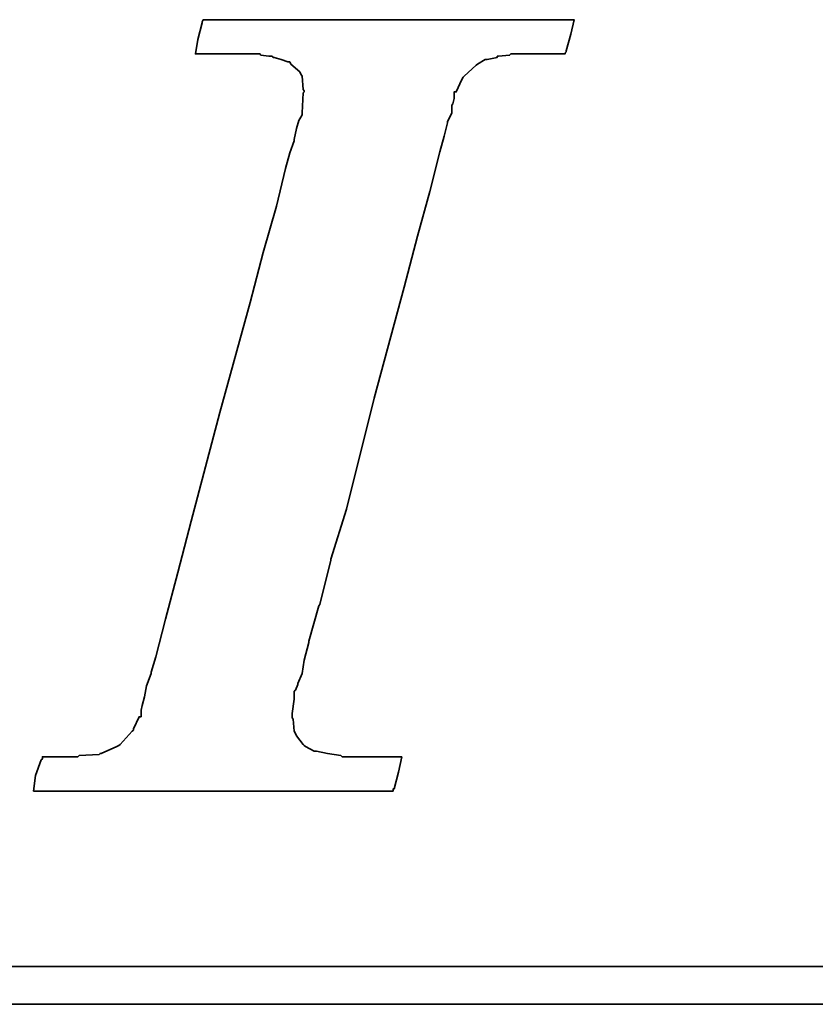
# Model space of a CAD drawing. Header units: inches. Extents: x -12 to 1371, y -333 to 183.
# Tile 31 of 48: x 172.95 to 175.39, y 124.16 to 127.18. Entities that reach past the tile are written whole.
import ezdxf

# ---------------------------------------------------------------- set-up
doc = ezdxf.new("R2010")
doc.units = ezdxf.units.IN
doc.header["$LTSCALE"] = 0.1
doc.layers.add('DIM', color=4, linetype='Continuous')
doc.layers.add('layer 1', color=7, linetype='Continuous')

# ---------------------------------------------------------------- blocks, each defined once
blk = doc.blocks.new('TBI MOTION logo(完整正式版)')
at = {"layer": 'layer 1', "color": 22, "lineweight": 35}
for points, knots in [([(-40.59125, -7.94375), (-40.59125, -7.94375), (-40.97375, -7.94375), (-40.97375, -7.94375), (-40.97375, -7.94375), (-40.97375, -7.94375), (-41.38125, -7.94375), (-41.38125, -7.94375), (-41.38125, -7.94375), (-41.38125, -7.94375), (-41.54875, -7.94375), (-41.54875, -7.94375), (-41.54875, -7.94375), (-41.54875, -7.94375), (-41.59875, -7.94375), (-41.59875, -7.94375), (-41.59875, -7.94375), (-41.59875, -7.94375), (-41.88375, -7.94375), (-41.88375, -7.94375), (-41.88375, -7.94375), (-41.88375, -7.94375), (-41.90875, -7.91875), (-41.90875, -7.91875), (-41.90875, -7.91875), (-41.90875, -7.91875), (-42.19875, -7.87125), (-42.19875, -7.87125), (-42.19875, -7.87125), (-42.19875, -7.87125), (-42.43875, -7.82375), (-42.43875, -7.82375), (-42.43875, -7.82375), (-42.43875, -7.82375), (-42.45875, -7.82375), (-42.45875, -7.82375), (-42.45875, -7.82375), (-42.45875, -7.82375), (-42.48625, -7.82375), (-42.48625, -7.82375), (-42.48625, -7.82375), (-42.48625, -7.82375), (-42.67625, -7.72375), (-42.67625, -7.72375), (-42.67625, -7.72375), (-42.67625, -7.72375), (-42.70125, -7.70375), (-42.70125, -7.70375), (-42.70125, -7.70375), (-42.70125, -7.70375), (-42.72375, -7.67875), (-42.72375, -7.67875), (-42.72375, -7.67875), (-42.72375, -7.67875), (-42.86875, -7.48875), (-42.86875, -7.48875), (-42.86875, -7.48875), (-42.86875, -7.48875), (-42.89375, -7.43875), (-42.89375, -7.43875), (-42.89375, -7.43875), (-42.89375, -7.43875), (-42.91875, -7.38875), (-42.91875, -7.38875), (-42.91875, -7.38875), (-42.91875, -7.38875), (-42.93875, -7.12875), (-42.93875, -7.12875), (-42.93875, -7.12875), (-42.93875, -7.12875), (-42.96375, -7.10375), (-42.96375, -7.10375), (-42.96375, -7.10375), (-42.96375, -7.10375), (-42.96375, -7.05375), (-42.96375, -7.05375), (-42.96375, -7.05375), (-42.96375, -7.05375), (-42.96375, -7.00875), (-42.96375, -7.00875), (-42.96375, -7.00875), (-42.96375, -7.00875), (-42.91875, -6.69625), (-42.91875, -6.69625), (-42.91875, -6.69625), (-42.91875, -6.69625), (-42.91875, -6.62375), (-42.91875, -6.62375), (-42.91875, -6.62375), (-42.91875, -6.62375), (-42.91875, -6.59625), (-42.91875, -6.59625), (-42.91875, -6.59625), (-42.91875, -6.59625), (-42.91875, -6.57375), (-42.91875, -6.57375), (-42.91875, -6.57375), (-42.91875, -6.57375), (-42.91875, -6.52875), (-42.91875, -6.52875), (-42.91875, -6.52875), (-42.91875, -6.52875), (-42.89375, -6.50375), (-42.89375, -6.50375), (-42.89375, -6.50375), (-42.89375, -6.50375), (-42.84375, -6.38375), (-42.84375, -6.38375), (-42.84375, -6.38375), (-42.84375, -6.38375), (-42.84375, -6.35875), (-42.84375, -6.35875), (-42.84375, -6.35875), (-42.84375, -6.35875), (-42.74625, -6.14375), (-42.74625, -6.14375), (-42.74625, -6.14375), (-42.74625, -6.14375), (-42.70125, -5.85375), (-42.70125, -5.85375), (-42.70125, -5.85375), (-42.70125, -5.85375), (-42.60375, -5.47125), (-42.60375, -5.47125), (-42.60375, -5.47125), (-42.60375, -5.47125), (-42.60375, -5.44875), (-42.60375, -5.44875), (-42.60375, -5.44875), (-42.60375, -5.44875), (-42.38875, -4.67875), (-42.38875, -4.67875), (-42.38875, -4.67875), (-42.38875, -4.67875), (-42.36375, -4.65375), (-42.36375, -4.65375), (-42.36375, -4.65375), (-42.36375, -4.65375), (-42.12375, -3.69625), (-42.12375, -3.69625), (-42.12375, -3.69625), (-42.12375, -3.69625), (-42.12375, -3.67374), (-42.12375, -3.67374), (-42.12375, -3.67374), (-42.12375, -3.67374), (-41.78875, -2.59374), (-41.78875, -2.59374), (-41.78875, -2.59374), (-41.78875, -2.59374), (-41.18875, -0.19375), (-41.18875, -0.19375), (-41.18875, -0.19375), (-41.18875, -0.19375), (-40.54375, 2.20624), (-40.54375, 2.20624), (-40.54375, 2.20624), (-40.54375, 2.20624), (-40.25375, 3.30875), (-40.25375, 3.30875), (-40.25375, 3.30875), (-40.25375, 3.30875), (-39.98875, 4.27125), (-39.98875, 4.27125), (-39.98875, 4.27125), (-39.98875, 4.27125), (-39.77375, 5.13125), (-39.77375, 5.13125), (-39.77375, 5.13125), (-39.77375, 5.13125), (-39.67875, 5.47125), (-39.67875, 5.47125), (-39.67875, 5.47125), (-39.67875, 5.47125), (-39.60375, 5.75625), (-39.60375, 5.75625), (-39.60375, 5.75625), (-39.60375, 5.75625), (-39.60375, 5.78125), (-39.60375, 5.78125), (-39.60375, 5.78125), (-39.60375, 5.78125), (-39.50875, 5.97125), (-39.50875, 5.97125), (-39.50875, 5.97125), (-39.50875, 5.97125), (-39.50875, 6.13875), (-39.50875, 6.13875), (-39.50875, 6.13875), (-39.50875, 6.13875), (-39.48625, 6.16625), (-39.48625, 6.16625), (-39.48625, 6.16625), (-39.48625, 6.16625), (-39.46125, 6.28625), (-39.46125, 6.28625), (-39.46125, 6.28625), (-39.46125, 6.28625), (-39.46125, 6.42625), (-39.46125, 6.42625), (-39.46125, 6.42625), (-39.46125, 6.42625), (-39.41375, 6.42625), (-39.41375, 6.42625), (-39.41375, 6.42625), (-39.41375, 6.42625), (-39.29375, 6.69125), (-39.29375, 6.69125), (-39.29375, 6.69125), (-39.29375, 6.69125), (-39.26875, 6.74125), (-39.26875, 6.74125), (-39.26875, 6.74125), (-39.26875, 6.74125), (-39.24375, 6.76625), (-39.24375, 6.76625), (-39.24375, 6.76625), (-39.24375, 6.76625), (-38.98375, 7.00624), (-38.98375, 7.00624), (-38.98375, 7.00624), (-38.98375, 7.00624), (-38.95625, 7.02624), (-38.95625, 7.02624), (-38.95625, 7.02624), (-38.95625, 7.02624), (-38.78875, 7.12624), (-38.78875, 7.12624), (-38.78875, 7.12624), (-38.78875, 7.12624), (-38.76375, 7.12624), (-38.76375, 7.12624), (-38.76375, 7.12624), (-38.76375, 7.12624), (-38.74375, 7.12624), (-38.74375, 7.12624), (-38.74375, 7.12624), (-38.74375, 7.12624), (-38.52875, 7.17125), (-38.52875, 7.17125), (-38.52875, 7.17125), (-38.52875, 7.17125), (-38.52875, 7.19624), (-38.52875, 7.19624), (-38.52875, 7.19624), (-38.52875, 7.19624), (-38.50375, 7.19624), (-38.50375, 7.19624), (-38.50375, 7.19624), (-38.50375, 7.19624), (-38.26125, 7.21875), (-38.26125, 7.21875), (-38.26125, 7.21875), (-38.26125, 7.21875), (-38.23875, 7.24624), (-38.23875, 7.24624), (-38.23875, 7.24624), (-38.23875, 7.24624), (-38.21625, 7.24624), (-38.21625, 7.24624), (-38.21625, 7.24624), (-38.21625, 7.24624), (-38.18875, 7.24624), (-38.18875, 7.24624), (-38.18875, 7.24624), (-38.18875, 7.24624), (-37.90375, 7.24624), (-37.90375, 7.24624), (-37.90375, 7.24624), (-37.90375, 7.24624), (-37.85375, 7.24624), (-37.85375, 7.24624), (-37.85375, 7.24624), (-37.85375, 7.24624), (-37.75875, 7.24624), (-37.75875, 7.24624), (-37.75875, 7.24624), (-37.75875, 7.24624), (-37.42375, 7.24624), (-37.42375, 7.24624), (-37.42375, 7.24624), (-37.42375, 7.24624), (-37.08875, 7.24624), (-37.08875, 7.24624), (-37.08875, 7.24624), (-37.08875, 7.24624), (-37.06375, 7.24624), (-37.06375, 7.24624), (-37.06375, 7.24624), (-37.06375, 7.24624), (-37.06375, 7.26624), (-37.06375, 7.26624), (-37.06375, 7.26624), (-37.06375, 7.26624), (-37.03875, 7.29125), (-37.03875, 7.29125), (-37.03875, 7.29125), (-37.03875, 7.29125), (-37.03875, 7.31625), (-37.03875, 7.31625), (-37.03875, 7.31625), (-37.03875, 7.31625), (-36.94125, 7.67625), (-36.94125, 7.67625), (-36.94125, 7.67625), (-36.94125, 7.67625), (-36.86875, 7.98625), (-36.86875, 7.98625), (-36.86875, 7.98625), (-36.86875, 7.98625), (-36.98875, 7.98625), (-36.98875, 7.98625), (-36.98875, 7.98625), (-36.98875, 7.98625), (-37.42375, 7.98625), (-37.42375, 7.98625), (-37.42375, 7.98625), (-37.42375, 7.98625), (-37.94875, 7.98625), (-37.94875, 7.98625), (-37.94875, 7.98625), (-37.94875, 7.98625), (-38.57375, 7.98625), (-38.57375, 7.98625), (-38.57375, 7.98625), (-38.57375, 7.98625), (-39.29375, 7.98625), (-39.29375, 7.98625), (-39.29375, 7.98625), (-39.29375, 7.98625), (-40.82875, 7.98625), (-40.82875, 7.98625), (-40.82875, 7.98625), (-40.82875, 7.98625), (-42.36375, 7.98625), (-42.36375, 7.98625), (-42.36375, 7.98625), (-42.36375, 7.98625), (-43.08375, 7.98625), (-43.08375, 7.98625), (-43.08375, 7.98625), (-43.08375, 7.98625), (-43.70875, 7.98625), (-43.70875, 7.98625), (-43.70875, 7.98625), (-43.70875, 7.98625), (-44.23375, 7.98625), (-44.23375, 7.98625), (-44.23375, 7.98625), (-44.23375, 7.98625), (-44.66875, 7.98625), (-44.66875, 7.98625), (-44.66875, 7.98625), (-44.66875, 7.98625), (-44.88375, 7.98625), (-44.88375, 7.98625), (-44.88375, 7.98625), (-44.88375, 7.98625), (-44.90875, 7.94125), (-44.90875, 7.94125), (-44.90875, 7.94125), (-44.90875, 7.94125), (-44.90875, 7.91625), (-44.90875, 7.91625), (-44.90875, 7.91625), (-44.90875, 7.91625), (-45.00375, 7.55625), (-45.00375, 7.55625), (-45.00375, 7.55625), (-45.00375, 7.55625), (-45.05375, 7.24624), (-45.05375, 7.24624), (-45.05375, 7.24624), (-45.05375, 7.24624), (-44.61875, 7.24624), (-44.61875, 7.24624), (-44.61875, 7.24624), (-44.61875, 7.24624), (-44.11375, 7.24624), (-44.11375, 7.24624), (-44.11375, 7.24624), (-44.11375, 7.24624), (-43.99375, 7.24624), (-43.99375, 7.24624), (-43.99375, 7.24624), (-43.99375, 7.24624), (-43.94625, 7.24624), (-43.94625, 7.24624), (-43.94625, 7.24624), (-43.94625, 7.24624), (-43.92374, 7.24624), (-43.92374, 7.24624), (-43.92374, 7.24624), (-43.92374, 7.24624), (-43.65875, 7.24624), (-43.65875, 7.24624), (-43.65875, 7.24624), (-43.65875, 7.24624), (-43.63875, 7.21875), (-43.63875, 7.21875), (-43.63875, 7.21875), (-43.63875, 7.21875), (-43.46875, 7.19624), (-43.46875, 7.19624), (-43.46875, 7.19624), (-43.46875, 7.19624), (-43.39875, 7.19624), (-43.39875, 7.19624), (-43.39875, 7.19624), (-43.39875, 7.19624), (-43.37125, 7.17125), (-43.37125, 7.17125), (-43.37125, 7.17125), (-43.37125, 7.17125), (-43.34875, 7.17125), (-43.34875, 7.17125), (-43.34875, 7.17125), (-43.34875, 7.17125), (-43.20375, 7.12624), (-43.20375, 7.12624), (-43.20375, 7.12624), (-43.20375, 7.12624), (-43.05875, 7.07624), (-43.05875, 7.07624), (-43.05875, 7.07624), (-43.05875, 7.07624), (-43.01375, 7.07624), (-43.01375, 7.07624), (-43.01375, 7.07624), (-43.01375, 7.07624), (-42.98875, 7.02624), (-42.98875, 7.02624), (-42.98875, 7.02624), (-42.98875, 7.02624), (-42.79875, 6.86125), (-42.79875, 6.86125), (-42.79875, 6.86125), (-42.79875, 6.86125), (-42.77375, 6.81125), (-42.77375, 6.81125), (-42.77375, 6.81125), (-42.77375, 6.81125), (-42.74625, 6.76625), (-42.74625, 6.76625), (-42.74625, 6.76625), (-42.74625, 6.76625), (-42.72375, 6.47625), (-42.72375, 6.47625), (-42.72375, 6.47625), (-42.72375, 6.47625), (-42.70125, 6.45124), (-42.70125, 6.45124), (-42.70125, 6.45124), (-42.70125, 6.45124), (-42.70125, 6.42625), (-42.70125, 6.42625), (-42.70125, 6.42625), (-42.70125, 6.42625), (-42.72375, 6.40625), (-42.72375, 6.40625), (-42.72375, 6.40625), (-42.72375, 6.40625), (-42.74625, 5.97125), (-42.74625, 5.97125), (-42.74625, 5.97125), (-42.74625, 5.97125), (-42.74625, 5.94625), (-42.74625, 5.94625), (-42.74625, 5.94625), (-42.74625, 5.94625), (-42.74625, 5.92625), (-42.74625, 5.92625), (-42.74625, 5.92625), (-42.74625, 5.92625), (-42.77375, 5.87625), (-42.77375, 5.87625), (-42.77375, 5.87625), (-42.77375, 5.87625), (-42.81875, 5.80625), (-42.81875, 5.80625), (-42.81875, 5.80625), (-42.81875, 5.80625), (-42.86875, 5.63625), (-42.86875, 5.63625), (-42.86875, 5.63625), (-42.86875, 5.63625), (-42.91875, 5.39625), (-42.91875, 5.39625), (-42.91875, 5.39625), (-42.91875, 5.39625), (-42.91875, 5.37124), (-42.91875, 5.37124), (-42.91875, 5.37124), (-42.91875, 5.37124), (-43.01375, 5.10874), (-43.01375, 5.10874), (-43.01375, 5.10874), (-43.01375, 5.10874), (-43.10875, 4.77124), (-43.10875, 4.77124), (-43.10875, 4.77124), (-43.10875, 4.77124), (-43.29875, 3.95625), (-43.29875, 3.95625), (-43.29875, 3.95625), (-43.29875, 3.95625), (-43.58875, 2.95125), (-43.58875, 2.95125), (-43.58875, 2.95125), (-43.58875, 2.95125), (-43.87375, 1.87125), (-43.87375, 1.87125), (-43.87375, 1.87125), (-43.87375, 1.87125), (-44.52625, -0.50374), (-44.52625, -0.50374), (-44.52625, -0.50374), (-44.52625, -0.50374), (-45.14875, -2.85375), (-45.14875, -2.85375), (-45.14875, -2.85375), (-45.14875, -2.85375), (-45.43375, -3.95875), (-45.43375, -3.95875), (-45.43375, -3.95875), (-45.43375, -3.95875), (-45.69875, -4.96875), (-45.69875, -4.96875), (-45.69875, -4.96875), (-45.69875, -4.96875), (-45.91375, -5.78375), (-45.91375, -5.78375), (-45.91375, -5.78375), (-45.91375, -5.78375), (-46.01375, -6.11875), (-46.01375, -6.11875), (-46.01375, -6.11875), (-46.01375, -6.11875), (-46.01375, -6.14375), (-46.01375, -6.14375), (-46.01375, -6.14375), (-46.01375, -6.14375), (-46.10875, -6.40875), (-46.10875, -6.40875), (-46.10875, -6.40875), (-46.10875, -6.40875), (-46.15375, -6.64875), (-46.15375, -6.64875), (-46.15375, -6.64875), (-46.15375, -6.64875), (-46.20375, -6.83875), (-46.20375, -6.83875), (-46.20375, -6.83875), (-46.20375, -6.83875), (-46.22875, -6.93375), (-46.22875, -6.93375), (-46.22875, -6.93375), (-46.22875, -6.93375), (-46.22875, -7.07875), (-46.22875, -7.07875), (-46.22875, -7.07875), (-46.22875, -7.07875), (-46.27375, -7.07875), (-46.27375, -7.07875), (-46.27375, -7.07875), (-46.27375, -7.07875), (-46.39375, -7.34375), (-46.39375, -7.34375), (-46.39375, -7.34375), (-46.39375, -7.34375), (-46.39375, -7.36875), (-46.39375, -7.36875), (-46.39375, -7.36875), (-46.39375, -7.36875), (-46.42125, -7.38875), (-46.42125, -7.38875), (-46.42125, -7.38875), (-46.42125, -7.38875), (-46.68375, -7.67875), (-46.68375, -7.67875), (-46.68375, -7.67875), (-46.68375, -7.67875), (-46.70875, -7.70375), (-46.70875, -7.70375), (-46.70875, -7.70375), (-46.70875, -7.70375), (-46.75375, -7.72375), (-46.75375, -7.72375), (-46.75375, -7.72375), (-46.75375, -7.72375), (-47.08875, -7.87125), (-47.08875, -7.87125), (-47.08875, -7.87125), (-47.08875, -7.87125), (-47.11625, -7.87125), (-47.11625, -7.87125), (-47.11625, -7.87125), (-47.11625, -7.87125), (-47.13875, -7.89375), (-47.13875, -7.89375), (-47.13875, -7.89375), (-47.13875, -7.89375), (-47.56875, -7.91875), (-47.56875, -7.91875), (-47.56875, -7.91875), (-47.56875, -7.91875), (-47.59625, -7.94375), (-47.59625, -7.94375), (-47.59625, -7.94375), (-47.59625, -7.94375), (-47.64375, -7.94375), (-47.64375, -7.94375), (-47.64375, -7.94375), (-47.64375, -7.94375), (-47.73625, -7.94375), (-47.73625, -7.94375), (-47.73625, -7.94375), (-47.73625, -7.94375), (-48.07375, -7.94375), (-48.07375, -7.94375), (-48.07375, -7.94375), (-48.07375, -7.94375), (-48.36125, -7.94375), (-48.36125, -7.94375), (-48.36125, -7.94375), (-48.36125, -7.94375), (-48.36125, -7.96625), (-48.36125, -7.96625), (-48.36125, -7.96625), (-48.36125, -7.96625), (-48.36125, -7.99125), (-48.36125, -7.99125), (-48.36125, -7.99125), (-48.36125, -7.99125), (-48.38875, -8.01375), (-48.38875, -8.01375), (-48.38875, -8.01375), (-48.38875, -8.01375), (-48.50875, -8.34875), (-48.50875, -8.34875), (-48.50875, -8.34875), (-48.50875, -8.34875), (-48.55375, -8.68625), (-48.55375, -8.68625), (-48.55375, -8.68625), (-48.55375, -8.68625), (-48.45875, -8.68625), (-48.45875, -8.68625), (-48.45875, -8.68625), (-48.45875, -8.68625), (-48.07375, -8.68625), (-48.07375, -8.68625), (-48.07375, -8.68625), (-48.07375, -8.68625), (-47.52375, -8.68625), (-47.52375, -8.68625), (-47.52375, -8.68625), (-47.52375, -8.68625), (-46.92375, -8.68625), (-46.92375, -8.68625), (-46.92375, -8.68625), (-46.92375, -8.68625), (-46.25375, -8.68625), (-46.25375, -8.68625), (-46.25375, -8.68625), (-46.25375, -8.68625), (-46.20375, -8.68625), (-46.20375, -8.68625), (-46.20375, -8.68625), (-46.20375, -8.68625), (-44.71375, -8.68625), (-44.71375, -8.68625), (-44.71375, -8.68625), (-44.71375, -8.68625), (-43.22875, -8.68625), (-43.22875, -8.68625), (-43.22875, -8.68625), (-43.22875, -8.68625), (-42.55875, -8.68625), (-42.55875, -8.68625), (-42.55875, -8.68625), (-42.55875, -8.68625), (-42.50875, -8.68625), (-42.50875, -8.68625), (-42.50875, -8.68625), (-42.50875, -8.68625), (-41.93375, -8.68625), (-41.93375, -8.68625), (-41.93375, -8.68625), (-41.93375, -8.68625), (-41.38125, -8.68625), (-41.38125, -8.68625), (-41.38125, -8.68625), (-41.38125, -8.68625), (-40.97375, -8.68625), (-40.97375, -8.68625), (-40.97375, -8.68625), (-40.97375, -8.68625), (-40.78125, -8.68625), (-40.78125, -8.68625), (-40.78125, -8.68625), (-40.78125, -8.68625), (-40.78125, -8.63875), (-40.78125, -8.63875), (-40.78125, -8.63875), (-40.78125, -8.63875), (-40.75875, -8.63875), (-40.75875, -8.63875), (-40.75875, -8.63875), (-40.75875, -8.63875), (-40.66375, -8.27875), (-40.66375, -8.27875), (-40.66375, -8.27875), (-40.66375, -8.27875), (-40.59125, -7.94375), (-40.59125, -7.94375)], [0, 0, 0, 0, 0.00558659, 0.00558659, 0.00558659, 0.00558659, 0.01117318, 0.01117318, 0.01117318, 0.01117318, 0.01675978, 0.01675978, 0.01675978, 0.01675978, 0.02234637, 0.02234637, 0.02234637, 0.02234637, 0.02793296, 0.02793296, 0.02793296, 0.02793296, 0.03351955, 0.03351955, 0.03351955, 0.03351955, 0.03910615, 0.03910615, 0.03910615, 0.03910615, 0.04469274, 0.04469274, 0.04469274, 0.04469274, 0.05027933, 0.05027933, 0.05027933, 0.05027933, 0.05586592, 0.05586592, 0.05586592, 0.05586592, 0.06145251, 0.06145251, 0.06145251, 0.06145251, 0.06703911, 0.06703911, 0.06703911, 0.06703911, 0.0726257, 0.0726257, 0.0726257, 0.0726257, 0.07821229, 0.07821229, 0.07821229, 0.07821229, 0.08379888, 0.08379888, 0.08379888, 0.08379888, 0.08938547, 0.08938547, 0.08938547, 0.08938547, 0.09497207, 0.09497207, 0.09497207, 0.09497207, 0.10055866, 0.10055866, 0.10055866, 0.10055866, 0.10614525, 0.10614525, 0.10614525, 0.10614525, 0.11173184, 0.11173184, 0.11173184, 0.11173184, 0.11731844, 0.11731844, 0.11731844, 0.11731844, 0.12290503, 0.12290503, 0.12290503, 0.12290503, 0.12849162, 0.12849162, 0.12849162, 0.12849162, 0.13407821, 0.13407821, 0.13407821, 0.13407821, 0.1396648, 0.1396648, 0.1396648, 0.1396648, 0.1452514, 0.1452514, 0.1452514, 0.1452514, 0.15083799, 0.15083799, 0.15083799, 0.15083799, 0.15642458, 0.15642458, 0.15642458, 0.15642458, 0.16201117, 0.16201117, 0.16201117, 0.16201117, 0.16759777, 0.16759777, 0.16759777, 0.16759777, 0.17318436, 0.17318436, 0.17318436, 0.17318436, 0.17877095, 0.17877095, 0.17877095, 0.17877095, 0.18435754, 0.18435754, 0.18435754, 0.18435754, 0.18994413, 0.18994413, 0.18994413, 0.18994413, 0.19553073, 0.19553073, 0.19553073, 0.19553073, 0.20111732, 0.20111732, 0.20111732, 0.20111732, 0.20670391, 0.20670391, 0.20670391, 0.20670391, 0.2122905, 0.2122905, 0.2122905, 0.2122905, 0.21787709, 0.21787709, 0.21787709, 0.21787709, 0.22346369, 0.22346369, 0.22346369, 0.22346369, 0.22905028, 0.22905028, 0.22905028, 0.22905028, 0.23463687, 0.23463687, 0.23463687, 0.23463687, 0.24022346, 0.24022346, 0.24022346, 0.24022346, 0.24581006, 0.24581006, 0.24581006, 0.24581006, 0.25139665, 0.25139665, 0.25139665, 0.25139665, 0.25698324, 0.25698324, 0.25698324, 0.25698324, 0.26256983, 0.26256983, 0.26256983, 0.26256983, 0.26815642, 0.26815642, 0.26815642, 0.26815642, 0.27374302, 0.27374302, 0.27374302, 0.27374302, 0.27932961, 0.27932961, 0.27932961, 0.27932961, 0.2849162, 0.2849162, 0.2849162, 0.2849162, 0.29050279, 0.29050279, 0.29050279, 0.29050279, 0.29608939, 0.29608939, 0.29608939, 0.29608939, 0.30167598, 0.30167598, 0.30167598, 0.30167598, 0.30726257, 0.30726257, 0.30726257, 0.30726257, 0.31284916, 0.31284916, 0.31284916, 0.31284916, 0.31843575, 0.31843575, 0.31843575, 0.31843575, 0.32402235, 0.32402235, 0.32402235, 0.32402235, 0.32960894, 0.32960894, 0.32960894, 0.32960894, 0.33519553, 0.33519553, 0.33519553, 0.33519553, 0.34078212, 0.34078212, 0.34078212, 0.34078212, 0.34636872, 0.34636872, 0.34636872, 0.34636872, 0.35195531, 0.35195531, 0.35195531, 0.35195531, 0.3575419, 0.3575419, 0.3575419, 0.3575419, 0.36312849, 0.36312849, 0.36312849, 0.36312849, 0.36871508, 0.36871508, 0.36871508, 0.36871508, 0.37430168, 0.37430168, 0.37430168, 0.37430168, 0.37988827, 0.37988827, 0.37988827, 0.37988827, 0.38547486, 0.38547486, 0.38547486, 0.38547486, 0.39106145, 0.39106145, 0.39106145, 0.39106145, 0.39664804, 0.39664804, 0.39664804, 0.39664804, 0.40223464, 0.40223464, 0.40223464, 0.40223464, 0.40782123, 0.40782123, 0.40782123, 0.40782123, 0.41340782, 0.41340782, 0.41340782, 0.41340782, 0.41899441, 0.41899441, 0.41899441, 0.41899441, 0.42458101, 0.42458101, 0.42458101, 0.42458101, 0.4301676, 0.4301676, 0.4301676, 0.4301676, 0.43575419, 0.43575419, 0.43575419, 0.43575419, 0.44134078, 0.44134078, 0.44134078, 0.44134078, 0.44692737, 0.44692737, 0.44692737, 0.44692737, 0.45251397, 0.45251397, 0.45251397, 0.45251397, 0.45810056, 0.45810056, 0.45810056, 0.45810056, 0.46368715, 0.46368715, 0.46368715, 0.46368715, 0.46927374, 0.46927374, 0.46927374, 0.46927374, 0.47486034, 0.47486034, 0.47486034, 0.47486034, 0.48044693, 0.48044693, 0.48044693, 0.48044693, 0.48603352, 0.48603352, 0.48603352, 0.48603352, 0.49162011, 0.49162011, 0.49162011, 0.49162011, 0.4972067, 0.4972067, 0.4972067, 0.4972067, 0.5027933, 0.5027933, 0.5027933, 0.5027933, 0.50837989, 0.50837989, 0.50837989, 0.50837989, 0.51396648, 0.51396648, 0.51396648, 0.51396648, 0.51955307, 0.51955307, 0.51955307, 0.51955307, 0.52513966, 0.52513966, 0.52513966, 0.52513966, 0.53072626, 0.53072626, 0.53072626, 0.53072626, 0.53631285, 0.53631285, 0.53631285, 0.53631285, 0.54189944, 0.54189944, 0.54189944, 0.54189944, 0.54748603, 0.54748603, 0.54748603, 0.54748603, 0.55307263, 0.55307263, 0.55307263, 0.55307263, 0.55865922, 0.55865922, 0.55865922, 0.55865922, 0.56424581, 0.56424581, 0.56424581, 0.56424581, 0.5698324, 0.5698324, 0.5698324, 0.5698324, 0.57541899, 0.57541899, 0.57541899, 0.57541899, 0.58100559, 0.58100559, 0.58100559, 0.58100559, 0.58659218, 0.58659218, 0.58659218, 0.58659218, 0.59217877, 0.59217877, 0.59217877, 0.59217877, 0.59776536, 0.59776536, 0.59776536, 0.59776536, 0.60335196, 0.60335196, 0.60335196, 0.60335196, 0.60893855, 0.60893855, 0.60893855, 0.60893855, 0.61452514, 0.61452514, 0.61452514, 0.61452514, 0.62011173, 0.62011173, 0.62011173, 0.62011173, 0.62569832, 0.62569832, 0.62569832, 0.62569832, 0.63128492, 0.63128492, 0.63128492, 0.63128492, 0.63687151, 0.63687151, 0.63687151, 0.63687151, 0.6424581, 0.6424581, 0.6424581, 0.6424581, 0.64804469, 0.64804469, 0.64804469, 0.64804469, 0.65363128, 0.65363128, 0.65363128, 0.65363128, 0.65921788, 0.65921788, 0.65921788, 0.65921788, 0.66480447, 0.66480447, 0.66480447, 0.66480447, 0.67039106, 0.67039106, 0.67039106, 0.67039106, 0.67597765, 0.67597765, 0.67597765, 0.67597765, 0.68156425, 0.68156425, 0.68156425, 0.68156425, 0.68715084, 0.68715084, 0.68715084, 0.68715084, 0.69273743, 0.69273743, 0.69273743, 0.69273743, 0.69832402, 0.69832402, 0.69832402, 0.69832402, 0.70391061, 0.70391061, 0.70391061, 0.70391061, 0.70949721, 0.70949721, 0.70949721, 0.70949721, 0.7150838, 0.7150838, 0.7150838, 0.7150838, 0.72067039, 0.72067039, 0.72067039, 0.72067039, 0.72625698, 0.72625698, 0.72625698, 0.72625698, 0.73184358, 0.73184358, 0.73184358, 0.73184358, 0.73743017, 0.73743017, 0.73743017, 0.73743017, 0.74301676, 0.74301676, 0.74301676, 0.74301676, 0.74860335, 0.74860335, 0.74860335, 0.74860335, 0.75418994, 0.75418994, 0.75418994, 0.75418994, 0.75977654, 0.75977654, 0.75977654, 0.75977654, 0.76536313, 0.76536313, 0.76536313, 0.76536313, 0.77094972, 0.77094972, 0.77094972, 0.77094972, 0.77653631, 0.77653631, 0.77653631, 0.77653631, 0.78212291, 0.78212291, 0.78212291, 0.78212291, 0.7877095, 0.7877095, 0.7877095, 0.7877095, 0.79329609, 0.79329609, 0.79329609, 0.79329609, 0.79888268, 0.79888268, 0.79888268, 0.79888268, 0.80446927, 0.80446927, 0.80446927, 0.80446927, 0.81005587, 0.81005587, 0.81005587, 0.81005587, 0.81564246, 0.81564246, 0.81564246, 0.81564246, 0.82122905, 0.82122905, 0.82122905, 0.82122905, 0.82681564, 0.82681564, 0.82681564, 0.82681564, 0.83240223, 0.83240223, 0.83240223, 0.83240223, 0.83798883, 0.83798883, 0.83798883, 0.83798883, 0.84357542, 0.84357542, 0.84357542, 0.84357542, 0.84916201, 0.84916201, 0.84916201, 0.84916201, 0.8547486, 0.8547486, 0.8547486, 0.8547486, 0.8603352, 0.8603352, 0.8603352, 0.8603352, 0.86592179, 0.86592179, 0.86592179, 0.86592179, 0.87150838, 0.87150838, 0.87150838, 0.87150838, 0.87709497, 0.87709497, 0.87709497, 0.87709497, 0.88268156, 0.88268156, 0.88268156, 0.88268156, 0.88826816, 0.88826816, 0.88826816, 0.88826816, 0.89385475, 0.89385475, 0.89385475, 0.89385475, 0.89944134, 0.89944134, 0.89944134, 0.89944134, 0.90502793, 0.90502793, 0.90502793, 0.90502793, 0.91061453, 0.91061453, 0.91061453, 0.91061453, 0.91620112, 0.91620112, 0.91620112, 0.91620112, 0.92178771, 0.92178771, 0.92178771, 0.92178771, 0.9273743, 0.9273743, 0.9273743, 0.9273743, 0.93296089, 0.93296089, 0.93296089, 0.93296089, 0.93854749, 0.93854749, 0.93854749, 0.93854749, 0.94413408, 0.94413408, 0.94413408, 0.94413408, 0.94972067, 0.94972067, 0.94972067, 0.94972067, 0.95530726, 0.95530726, 0.95530726, 0.95530726, 0.96089385, 0.96089385, 0.96089385, 0.96089385, 0.96648045, 0.96648045, 0.96648045, 0.96648045, 0.97206704, 0.97206704, 0.97206704, 0.97206704, 0.97765363, 0.97765363, 0.97765363, 0.97765363, 0.98324022, 0.98324022, 0.98324022, 0.98324022, 0.98882682, 0.98882682, 0.98882682, 0.98882682, 0.99441341, 0.99441341, 0.99441341, 0.99441341, 1, 1, 1, 1]), ([(75.90875, -9.47875), (75.90875, -9.47875), (75.90875, -12.28625), (75.90875, -12.28625), (75.90875, -12.28625), (75.90875, -12.28625), (75.90875, -12.47875), (75.90875, -12.47875), (75.90875, -12.47875), (75.90875, -12.47875), (75.71625, -12.47875), (75.71625, -12.47875), (75.71625, -12.47875), (75.71625, -12.47875), (-88.32875, -12.47875), (-88.32875, -12.47875), (-88.32875, -12.47875), (-88.32875, -12.47875), (-88.32875, -13.29375), (-88.32875, -13.29375), (-88.32875, -13.29375), (-88.32875, -13.29375), (82.89125, -13.29375), (82.89125, -13.29375), (82.89125, -13.29375), (82.89125, -13.29375), (75.90875, -9.47875), (75.90875, -9.47875)], [0, 0, 0, 0, 0.14285714, 0.14285714, 0.14285714, 0.14285714, 0.28571429, 0.28571429, 0.28571429, 0.28571429, 0.42857143, 0.42857143, 0.42857143, 0.42857143, 0.57142857, 0.57142857, 0.57142857, 0.57142857, 0.71428571, 0.71428571, 0.71428571, 0.71428571, 0.85714286, 0.85714286, 0.85714286, 0.85714286, 1, 1, 1, 1])]:
    blk.add_open_spline(points, degree=3, knots=knots, dxfattribs=at)

msp = doc.modelspace()

# ---------------------------------------------------------------- block references
at = {"layer": 'DIM', "color": 7, "xscale": 0.1418939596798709, "yscale": 0.1418939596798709, "zscale": 0.1418939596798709}
msp.add_blockref('TBI MOTION logo(完整正式版)', (179.8781, 126.043), dxfattribs=at)

doc.saveas('drawing.dxf')
